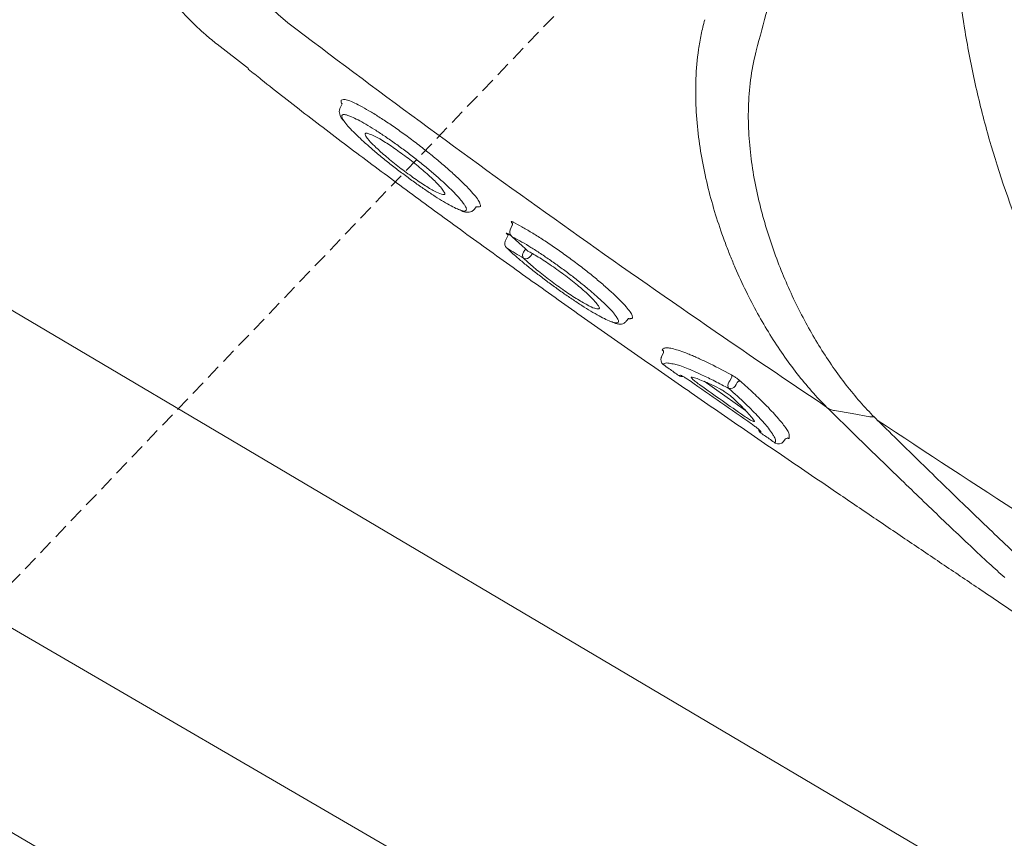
# Model space of a CAD drawing. Header units: millimetres. Extents: x -750 to 72845, y -24282 to 18874.
# Tile 110 of 154: x 64460 to 64627, y 13559 to 13698. Entities that reach past the tile are written whole.
import ezdxf

# ---------------------------------------------------------------- set-up
doc = ezdxf.new("R2010")
doc.units = ezdxf.units.MM
doc.header["$MEASUREMENT"] = 0
doc.linetypes.add('HIDDENX2', pattern=[0.75, 0.5, -0.25])
doc.layers.add('IRISH HOUSE_HYD AIRPORT_DRAINAGE LAYOUT 1$0$GREY SCALE', color=8, linetype='Continuous')
for name, color, linetype, lineweight in [('IRISH HOUSE_HYD AIRPORT_DRAINAGE LAYOUT 1$0$GREYSCALE', 8, 'Continuous', 0), ('M-MEP-ELLG-CABLE', 146, 'HIDDENX2', 20), ('M-MEP-ELPR-EQUIP', 6, 'Continuous', 20)]:
    doc.layers.add(name, color=color, linetype=linetype, lineweight=lineweight)

# ---------------------------------------------------------------- blocks, each defined once
blk = doc.blocks.new('IRISH HOUSE_HYD AIRPORT_DRAINAGE LAYOUT 1$0$FLOOR PLAN')
at = {"layer": 'IRISH HOUSE_HYD AIRPORT_DRAINAGE LAYOUT 1$0$GREYSCALE', "color": 8, "lineweight": 0}
for p, q in [((14498.65, 13689.98, -57105.4), (14493.31, 13694.15, -57105.4)), ((14493.33, 13694.16, -57105.4), (14493.34, 13694.17, -57105.4)), ((14392, 13688.18, -57105.36), (14935.54, 13366.63, -57105.36)), ((14514.19, 13683.18, -57105.4), (14514.57, 13683.98, -57105.4)), ((14514.8, 13684.75, -57105.4), (14514.43, 13684.59, -57105.4)), ((14514.43, 13684.59, -57105.4), (14514.43, 13684.36, -57105.4)), ((14537.38, 13666.48, -57105.4), (14537.07, 13666.07, -57105.4)), ((14537.38, 13666.48, -57105.4), (14537.8, 13666.46, -57105.4)), ((14543.18, 13662.59, -57105.4), (14543.51, 13663.35, -57105.4)), ((14542.32, 13660.62, -57105.4), (14542.8, 13661.64, -57105.4)), ((14543.26, 13661.62, -57105.4), (14543, 13661.78, -57105.4)), ((14543.42, 13661.45, -57105.4), (14543.5, 13661.39, -57105.4)), ((14542.54, 13659.5, -57105.4), (14542.64, 13659.42, -57105.4)), ((14942.57, 13313.28), (14353.42, 13655.88)), ((14563.26, 13647.48, -57105.4), (14562.92, 13647.07, -57105.4)), ((14953.45, 13272.17), (14312.32, 13645)), ((14568.86, 13640.87, -57105.4), (14569.19, 13641.57, -57105.4)), ((14580.78, 13637.37, -57105.4), (14580.5, 13636.9, -57105.4)), ((14583.2, 13631.83, -57105.4), (14576.12, 13636.8, -57105.4)), ((14580.5, 13636.9, -57105.4), (14580.34, 13636.63, -57105.4)), ((14581.4, 13636, -57105.4), (14581.56, 13636.27, -57105.4)), ((14581.56, 13636.27, -57105.4), (14581.77, 13636.62, -57105.4)), ((14598.3, 13631.86, -57105.4), (14598.29, 13631.86, -57105.4)), ((14598.29, 13631.86, -57105.4), (14598.29, 13631.86, -57105.4)), ((14598.31, 13631.86, -57105.4), (14601.29, 13631.31, -57105.4)), ((14601.29, 13631.31, -57105.4), (14604.3, 13630.76, -57105.4)), ((14589.92, 13626.96, -57105.4), (14589.63, 13626.55, -57105.4)), ((14590.61, 13627.08, -57105.4), (14590.61, 13627.73, -57105.4))]:
    blk.add_line(p, q, dxfattribs=at)
for centre, radius, start, end in [((21130.68, 10361.07), 7752.88, 141.708854, 166.516628), ((21130.68, 10361.07), 7602.52, 141.773276, 166.244763), ((14539.83, 13739.38, -57105.4), 54.05, 160.4629, 230.3321), ((14544.09, 13662.19, -57105.4), 1, 156.4264, 227.3469), ((14543.24, 13660.22, -57105.4), 1, 156.4812, 226.0595), ((14546.2, 13658.25, -57105.4), 0.926, 145.2822, 214.0258), ((14545.82, 13658.65, -57105.4), 0.992, 246.9333, 324.7332), ((14568.74, 13641.77, -57105.4), 0.499, 334.5007, 54.8132), ((14569.77, 13640.46, -57105.4), 0.998, 154.5139, 234.8505), ((14572.4, 13638.59, -57105.4), 0.995, 234.2384, 281.223), ((14580.38, 13637.63, -57105.4), 0.48, 327.1638, 33.5386), ((14581.14, 13636.11, -57105.4), 0.959, 147.1486, 213.7217), ((14580.57, 13636.55, -57105.4), 1, 257.1674, 326.3299), ((14582.19, 13636.34, -57105.4), 0.502, 77.3366, 146.2993), ((14586.37, 13628.81, -57105.4), 0.992, 189.3406, 235.8395), ((14590.33, 13626.67, -57105.4), 0.5, 55.2651, 144.2125), ((14588.81, 13627.13, -57105.4), 1, 235.2186, 324.2025)]:
    blk.add_arc(centre, radius, start, end, dxfattribs=at)
at = {"layer": 'IRISH HOUSE_HYD AIRPORT_DRAINAGE LAYOUT 1$0$GREYSCALE', "color": 8, "lineweight": 0, "ltscale": 0.25}
for centre, radius, start, end in [((21162.38, 10254.78), 7836.99, 141.329977, 165.793479), ((21207.44, 10240.08), 7731.89, 141.956801, 165.483737)]:
    blk.add_arc(centre, radius, start, end, dxfattribs=at)
at = {"layer": 'IRISH HOUSE_HYD AIRPORT_DRAINAGE LAYOUT 1$0$GREYSCALE', "color": 8, "lineweight": 0}
for points, knots in [([(14585, 13693.01, -57105.4), (14586.24, 13697.73, -57105.4), (14587.54, 13702.44, -57105.4), (14590.23, 13711.85, -57105.4), (14591.63, 13716.53, -57105.4), (14596.01, 13730.56, -57105.4), (14599.18, 13739.85, -57105.4), (14604.36, 13753.67, -57105.4), (14606.17, 13758.26, -57105.4), (14609.92, 13767.36, -57105.4), (14611.88, 13771.89, -57105.4), (14617.99, 13785.36, -57105.4), (14622.38, 13794.19, -57105.4), (14627.12, 13802.85, -57105.4)], [0, 0, 0, 0, 0.125, 0.125, 0.25, 0.25, 0.5, 0.5, 0.625, 0.625, 0.75, 0.75, 1, 1, 1, 1]), ([(14638.26, 13802.9, -57105.4), (14636.71, 13799.88, -57105.4), (14635.35, 13797.16, -57105.4), (14633.41, 13793.01, -57105.4), (14632.79, 13791.61, -57105.4), (14631.57, 13788.8, -57105.4), (14630.98, 13787.4, -57105.4), (14628.15, 13780.33, -57105.4), (14626.2, 13774.59, -57105.4), (14622.93, 13762.97, -57105.4), (14621.62, 13757.08, -57105.4), (14620.11, 13748.13, -57105.4), (14619.69, 13745.13, -57105.4), (14619.18, 13740.59, -57105.4), (14619.03, 13739.07, -57105.4), (14618.77, 13736.03, -57105.4), (14618.66, 13734.5, -57105.4), (14618.23, 13726.9, -57105.4), (14618.21, 13720.84, -57105.4), (14618.83, 13708.8, -57105.4), (14619.47, 13702.81, -57105.4), (14620.91, 13693.87, -57105.4), (14621.48, 13690.9, -57105.4), (14622.45, 13686.45, -57105.4), (14622.79, 13684.97, -57105.4), (14623.53, 13682.02, -57105.4), (14623.92, 13680.54, -57105.4), (14625.96, 13673.18, -57105.4), (14627.92, 13667.4, -57105.4), (14630.2, 13661.73, -57105.4)], [0, 0, 0, 0, 0.0625, 0.0625, 0.09375, 0.09375, 0.125, 0.125, 0.25, 0.25, 0.375, 0.375, 0.4375, 0.4375, 0.46875, 0.46875, 0.5, 0.5, 0.625, 0.625, 0.75, 0.75, 0.8125, 0.8125, 0.84375, 0.84375, 0.875, 0.875, 1, 1, 1, 1]), ([(14493.31, 13694.14, -57105.4), (14492.66, 13694.66, -57105.4), (14491, 13695.98, -57105.4), (14488.54, 13698.34, -57105.4), (14485.93, 13701.19, -57105.4), (14483.53, 13704.24, -57105.4), (14481.28, 13707.56, -57105.4), (14479.23, 13711.15, -57105.4), (14477.44, 13714.99, -57105.4), (14475.97, 13718.91, -57105.4), (14474.83, 13722.88, -57105.4), (14474, 13726.88, -57105.4), (14473.49, 13730.89, -57105.4), (14473.29, 13734.87, -57105.4), (14473.38, 13738.81, -57105.4), (14473.76, 13742.69, -57105.4), (14474.4, 13746.48, -57105.4), (14475.34, 13750.17, -57105.4), (14476.07, 13752.64, -57105.4), (14476.57, 13753.85, -57105.4), (14476.59, 13753.9, -57105.4)], [0, 0, 0, 0, 0.037673, 0.095878, 0.154189, 0.212585, 0.271048, 0.33568, 0.39959, 0.46265, 0.524915, 0.586431, 0.647228, 0.707328, 0.766741, 0.825471, 0.883514, 0.940856, 0.997479, 1, 1, 1, 1]), ([(14505.33, 13697.78, -57105.4), (14512.79, 13692.12, -57105.4), (14520.29, 13686.52, -57105.4), (14535.38, 13675.41, -57105.4), (14542.97, 13669.92, -57105.4), (14565.89, 13653.58, -57105.4), (14581.34, 13642.89, -57105.4), (14596.97, 13632.42, -57105.4)], [0, 0, 0, 0, 0.25, 0.25, 0.5, 0.5, 1, 1, 1, 1]), ([(14576.24, 13698.28, -57105.4), (14576.13, 13697.86, -57105.4), (14576.02, 13697.44, -57105.4), (14575.82, 13696.6, -57105.4), (14575.73, 13696.18, -57105.4), (14575.47, 13694.92, -57105.4), (14575.32, 13694.08, -57105.4), (14574.96, 13691.56, -57105.4), (14574.81, 13689.88, -57105.4), (14574.68, 13686.55, -57105.4), (14574.69, 13684.88, -57105.4), (14574.85, 13681.57, -57105.4), (14575, 13679.95, -57105.4), (14575.6, 13675.15, -57105.4), (14576.22, 13672.05, -57105.4), (14577.76, 13666.03, -57105.4), (14578.69, 13663.11, -57105.4), (14580.02, 13659.56, -57105.4), (14580.29, 13658.86, -57105.4), (14580.85, 13657.47, -57105.4), (14581.14, 13656.78, -57105.4), (14582.02, 13654.75, -57105.4), (14582.63, 13653.42, -57105.4), (14584.53, 13649.55, -57105.4), (14585.89, 13647.09, -57105.4), (14588.78, 13642.42, -57105.4), (14590.31, 13640.21, -57105.4), (14592.74, 13637.1, -57105.4), (14593.57, 13636.1, -57105.4), (14595.27, 13634.17, -57105.4), (14596.14, 13633.24, -57105.4), (14597.03, 13632.36, -57105.4)], [0, 0, 0, 0, 0.015625, 0.015625, 0.03125, 0.03125, 0.0625, 0.0625, 0.125, 0.125, 0.1875, 0.1875, 0.25, 0.25, 0.375, 0.375, 0.5, 0.5, 0.53125, 0.53125, 0.5625, 0.5625, 0.625, 0.625, 0.75, 0.75, 0.875, 0.875, 0.9375, 0.9375, 1, 1, 1, 1]), ([(14605.11, 13630.69, -57105.4), (14603.44, 13632.37, -57105.4), (14601.84, 13634.2, -57105.4), (14599.54, 13637.16, -57105.4), (14598.78, 13638.18, -57105.4), (14597.32, 13640.29, -57105.4), (14596.61, 13641.37, -57105.4), (14594.54, 13644.7, -57105.4), (14593.24, 13647.03, -57105.4), (14590.82, 13651.91, -57105.4), (14589.69, 13654.46, -57105.4), (14587.65, 13659.8, -57105.4), (14586.75, 13662.55, -57105.4), (14585.24, 13668.2, -57105.4), (14584.63, 13671.1, -57105.4), (14584.01, 13675.6, -57105.4), (14583.85, 13677.12, -57105.4), (14583.71, 13679.44, -57105.4), (14583.68, 13680.23, -57105.4), (14583.65, 13681.79, -57105.4), (14583.65, 13682.57, -57105.4), (14583.71, 13684.92, -57105.4), (14583.83, 13686.49, -57105.4), (14584.24, 13689.64, -57105.4), (14584.53, 13691.21, -57105.4), (14584.94, 13692.79, -57105.4)], [0, 0, 0, 0, 0.125, 0.125, 0.1875, 0.1875, 0.25, 0.25, 0.375, 0.375, 0.5, 0.5, 0.625, 0.625, 0.75, 0.75, 0.8125, 0.8125, 0.84375, 0.84375, 0.875, 0.875, 0.9375, 0.9375, 1, 1, 1, 1]), ([(14661.09, 13576.33, -57105.4), (14660.82, 13576.45, -57105.4), (14659.91, 13576.89, -57105.4), (14657.86, 13578.09, -57105.4), (14655.05, 13579.82, -57105.4), (14652.39, 13581.54, -57105.4), (14650.13, 13583.05, -57105.4), (14647.59, 13584.76, -57105.4), (14644.56, 13586.82, -57105.4), (14640.91, 13589.32, -57105.4), (14637, 13591.98, -57105.4), (14633.28, 13594.51, -57105.4), (14629.93, 13596.78, -57105.4), (14626.42, 13599.15, -57105.4), (14621.98, 13602.15, -57105.4), (14616.6, 13605.78, -57105.4), (14610.24, 13610.07, -57105.4), (14603.79, 13614.43, -57105.4), (14596.39, 13619.45, -57105.4), (14588.12, 13625.08, -57105.4), (14579.02, 13631.32, -57105.4), (14569.93, 13637.61, -57105.4), (14560.86, 13643.94, -57105.4), (14551.86, 13650.28, -57105.4), (14542.92, 13656.65, -57105.4), (14534.09, 13663.02, -57105.4), (14525.4, 13669.39, -57105.4), (14516.92, 13675.7, -57105.4), (14508.72, 13681.94, -57105.4), (14502.58, 13686.7, -57105.4), (14499.34, 13689.31, -57105.4), (14498.6, 13689.9, -57105.4)], [0, 0, 0, 0, 0.00345, 0.046619, 0.089766, 0.112425, 0.13508, 0.158154, 0.181221, 0.209069, 0.237397, 0.25624, 0.275086, 0.294404, 0.313726, 0.346115, 0.37852, 0.411676, 0.44484, 0.491581, 0.538367, 0.585123, 0.633242, 0.681401, 0.729516, 0.779903, 0.830337, 0.880732, 0.93264, 0.98459, 1, 1, 1, 1]), ([(14514.43, 13684.36, -57105.4), (14514.42, 13684.33, -57105.4), (14514.41, 13684.24, -57105.4), (14514.51, 13684.08, -57105.4), (14514.57, 13683.98, -57105.4)], [0, 0, 0, 0, 0.362557, 1, 1, 1, 1]), ([(14538.02, 13666.98, -57105.4), (14538, 13667.07, -57105.4), (14537.93, 13667.32, -57105.4), (14537.45, 13668.02, -57105.4), (14536.64, 13669, -57105.4), (14535.5, 13670.2, -57105.4), (14534.09, 13671.55, -57105.4), (14532.45, 13673.03, -57105.4), (14530.63, 13674.58, -57105.4), (14528.68, 13676.17, -57105.4), (14526.66, 13677.72, -57105.4), (14524.63, 13679.21, -57105.4), (14522.66, 13680.58, -57105.4), (14520.81, 13681.81, -57105.4), (14519.11, 13682.85, -57105.4), (14517.62, 13683.68, -57105.4), (14516.38, 13684.29, -57105.4), (14515.4, 13684.68, -57105.4), (14515, 13684.72, -57105.4), (14514.8, 13684.75, -57105.4)], [0, 0, 0, 0, 0.033748, 0.0943765, 0.1550059, 0.2164046, 0.2778011, 0.3394988, 0.401186, 0.4625018, 0.5238027, 0.5842501, 0.6446877, 0.7043114, 0.7639324, 0.8229043, 0.8818778, 0.9409376, 1, 1, 1, 1]), ([(14514.88, 13681.08, -57105.4), (14514.61, 13681.37, -57105.4), (14514.37, 13681.68, -57105.4), (14514.21, 13682.04, -57105.4), (14514.05, 13682.65, -57105.4), (14514.15, 13683.01, -57105.4), (14514.19, 13683.18, -57105.4)], [0, 0, 0, 0, 0.040319, 0.556981, 0.79767, 1, 1, 1, 1]), ([(14514.51, 13682.02, -57105.4), (14514.57, 13682.08, -57105.4), (14514.7, 13682.22, -57105.4), (14515.1, 13682.16, -57105.4), (14515.39, 13682.08, -57105.4), (14515.48, 13682.04, -57105.4), (14515.56, 13682.01, -57105.4)], [0, 0, 0, 0, 0.435282, 0.87053, 0.887642, 1, 1, 1, 1]), ([(14514.86, 13681.11, -57105.4), (14514.74, 13681.29, -57105.4), (14514.47, 13681.7, -57105.4), (14514.5, 13681.9, -57105.4), (14514.51, 13682.02, -57105.4)], [0, 0, 0, 0, 0.460027, 1, 1, 1, 1]), ([(14534.64, 13665.94, -57105.4), (14534.56, 13665.96, -57105.4), (14534.25, 13666.06, -57105.4), (14533.42, 13666.46, -57105.4), (14532.21, 13667.12, -57105.4), (14530.79, 13667.99, -57105.4), (14529.22, 13669.02, -57105.4), (14527.53, 13670.18, -57105.4), (14525.78, 13671.45, -57105.4), (14524.01, 13672.78, -57105.4), (14522.26, 13674.15, -57105.4), (14520.59, 13675.52, -57105.4), (14519.03, 13676.85, -57105.4), (14517.64, 13678.1, -57105.4), (14516.45, 13679.24, -57105.4), (14515.54, 13680.22, -57105.4), (14515.01, 13680.85, -57105.4), (14514.88, 13681.08, -57105.4), (14514.86, 13681.11, -57105.4)], [0, 0, 0, 0, 0.024652, 0.093115, 0.161575, 0.22959, 0.297606, 0.365358, 0.433111, 0.501455, 0.569803, 0.639058, 0.708314, 0.778292, 0.84826, 0.918899, 0.989527, 1, 1, 1, 1]), ([(14515.56, 13682.01, -57105.4), (14515.76, 13681.94, -57105.4), (14516.22, 13681.79, -57105.4), (14517.25, 13681.28, -57105.4), (14518.57, 13680.55, -57105.4), (14520.07, 13679.64, -57105.4), (14521.7, 13678.57, -57105.4), (14523.42, 13677.38, -57105.4), (14525.18, 13676.1, -57105.4), (14526.94, 13674.75, -57105.4), (14528.65, 13673.38, -57105.4), (14530.28, 13672.01, -57105.4), (14531.77, 13670.69, -57105.4), (14533.08, 13669.44, -57105.4), (14534.16, 13668.34, -57105.4), (14534.95, 13667.44, -57105.4), (14535.23, 13667.02, -57105.4), (14535.35, 13666.84, -57105.4)], [0, 0, 0, 0, 0.051259, 0.120283, 0.188472, 0.25666, 0.324296, 0.39193, 0.459615, 0.527293, 0.595995, 0.664696, 0.734631, 0.804571, 0.875351, 0.946131, 1, 1, 1, 1]), ([(14518.52, 13678.91, -57105.4), (14518.51, 13678.87, -57105.4), (14518.47, 13678.74, -57105.4), (14518.7, 13678.4, -57105.4), (14518.86, 13678.17, -57105.4)], [0, 0, 0, 0, 0.292267, 1, 1, 1, 1]), ([(14519.09, 13678.89, -57105.4), (14519, 13678.92, -57105.4), (14518.64, 13679.06, -57105.4), (14518.57, 13678.97, -57105.4), (14518.52, 13678.91, -57105.4)], [0, 0, 0, 0, 0.273671, 1, 1, 1, 1]), ([(14531.81, 13669.14, -57105.4), (14531.67, 13669.36, -57105.4), (14531.34, 13669.87, -57105.4), (14530, 13671.22, -57105.4), (14528.08, 13672.92, -57105.4), (14525.81, 13674.74, -57105.4), (14523.48, 13676.44, -57105.4), (14521.39, 13677.8, -57105.4), (14519.83, 13678.67, -57105.4), (14519.31, 13678.82, -57105.4), (14519.09, 13678.89, -57105.4)], [0, 0, 0, 0, 0.104326, 0.2390748, 0.3747463, 0.5100267, 0.6439516, 0.7758487, 0.9059011, 1, 1, 1, 1]), ([(14518.86, 13678.17, -57105.4), (14518.89, 13678.13, -57105.4), (14519.05, 13677.83, -57105.4), (14520.05, 13676.81, -57105.4), (14521.81, 13675.21, -57105.4), (14524.02, 13673.4, -57105.4), (14526.35, 13671.66, -57105.4), (14528.54, 13670.16, -57105.4), (14530.38, 13669.04, -57105.4), (14531.1, 13668.76, -57105.4), (14531.45, 13668.62, -57105.4)], [0, 0, 0, 0, 0.025718, 0.168563, 0.309104, 0.450813, 0.590944, 0.727665, 0.867111, 1, 1, 1, 1]), ([(14531.45, 13668.62, -57105.4), (14531.6, 13668.59, -57105.4), (14532.01, 13668.51, -57105.4), (14532.15, 13668.69, -57105.4), (14531.86, 13669.07, -57105.4), (14531.81, 13669.14, -57105.4)], [0, 0, 0, 0, 0.3430891, 0.88625, 1, 1, 1, 1]), ([(14537.07, 13666.07, -57105.4), (14536.93, 13665.93, -57105.4), (14536.66, 13665.64, -57105.4), (14536.14, 13665.54, -57105.4), (14535.66, 13665.56, -57105.4), (14535.29, 13665.63, -57105.4), (14535, 13665.75, -57105.4), (14534.56, 13665.96, -57105.4)], [0, 0, 0, 0, 0.189682, 0.383118, 0.601033, 0.910563, 1, 1, 1, 1]), ([(14535.35, 13666.84, -57105.4), (14535.4, 13666.78, -57105.4), (14535.63, 13666.46, -57105.4), (14535.77, 13666.05, -57105.4), (14535.65, 13665.75, -57105.4), (14535.23, 13665.73, -57105.4), (14534.81, 13665.88, -57105.4), (14534.64, 13665.94, -57105.4)], [0, 0, 0, 0, 0.05833, 0.302284, 0.613601, 0.849253, 1, 1, 1, 1]), ([(14537.8, 13666.46, -57105.4), (14537.86, 13666.46, -57105.4), (14538.09, 13666.44, -57105.4), (14538.16, 13666.62, -57105.4), (14538.06, 13666.89, -57105.4), (14538.02, 13666.98, -57105.4)], [0, 0, 0, 0, 0.164294, 0.743142, 1, 1, 1, 1]), ([(14543.67, 13663.87, -57105.4), (14543.62, 13663.89, -57105.4), (14543.48, 13663.96, -57105.4), (14543.35, 13663.99, -57105.4), (14543.34, 13663.91, -57105.4), (14543.4, 13663.8, -57105.4), (14543.49, 13663.71, -57105.4), (14543.5, 13663.7, -57105.4)], [0, 0, 0, 0, 0.154961, 0.423114, 0.700286, 0.983621, 1, 1, 1, 1]), ([(14563.96, 13647.77, -57105.4), (14563.92, 13647.92, -57105.4), (14563.83, 13648.24, -57105.4), (14563.29, 13649.01, -57105.4), (14562.46, 13649.96, -57105.4), (14561.32, 13651.11, -57105.4), (14559.92, 13652.41, -57105.4), (14558.28, 13653.83, -57105.4), (14556.47, 13655.31, -57105.4), (14554.54, 13656.81, -57105.4), (14552.55, 13658.28, -57105.4), (14550.54, 13659.69, -57105.4), (14548.59, 13661, -57105.4), (14546.76, 13662.14, -57105.4), (14545.09, 13663.13, -57105.4), (14544.14, 13663.62, -57105.4), (14543.67, 13663.87, -57105.4)], [0, 0, 0, 0, 0.071618, 0.142753, 0.213878, 0.286427, 0.35898, 0.431664, 0.504338, 0.576108, 0.647879, 0.719404, 0.790924, 0.860781, 0.930635, 1, 1, 1, 1]), ([(14543.5, 13663.35, -57105.4), (14543.52, 13663.38, -57105.4), (14543.55, 13663.46, -57105.4), (14543.55, 13663.58, -57105.4), (14543.53, 13663.67, -57105.4), (14543.51, 13663.72, -57105.4), (14543.51, 13663.72, -57105.4), (14543.51, 13663.72, -57105.4)], [0, 0, 0, 0, 0.182746, 0.439819, 0.656767, 0.84565, 1, 1, 1, 1]), ([(14543, 13661.78, -57105.4), (14542.87, 13661.86, -57105.4), (14542.76, 13661.93, -57105.4), (14542.59, 13662, -57105.4), (14542.53, 13662.02, -57105.4), (14542.49, 13662, -57105.4), (14542.49, 13661.99, -57105.4), (14542.5, 13661.95, -57105.4), (14542.51, 13661.93, -57105.4), (14542.55, 13661.88, -57105.4), (14542.58, 13661.84, -57105.4), (14542.65, 13661.77, -57105.4), (14542.69, 13661.73, -57105.4), (14542.8, 13661.64, -57105.4)], [0, 0, 0, 0, 0.25, 0.25, 0.5, 0.5, 0.625, 0.625, 0.75, 0.75, 0.875, 0.875, 1, 1, 1, 1]), ([(14543.5, 13661.39, -57105.4), (14543.92, 13661.17, -57105.4), (14544.77, 13660.72, -57105.4), (14546.27, 13659.84, -57105.4), (14547.9, 13658.81, -57105.4), (14549.6, 13657.67, -57105.4), (14551.36, 13656.43, -57105.4), (14553.1, 13655.15, -57105.4), (14554.8, 13653.83, -57105.4), (14556.39, 13652.54, -57105.4), (14557.84, 13651.29, -57105.4), (14559.1, 13650.14, -57105.4), (14560.14, 13649.1, -57105.4), (14560.85, 13648.3, -57105.4), (14561.1, 13647.94, -57105.4), (14561.19, 13647.81, -57105.4)], [0, 0, 0, 0, 0.077175, 0.156582, 0.233739, 0.313124, 0.390191, 0.469435, 0.547696, 0.628206, 0.706882, 0.787758, 0.867927, 0.950446, 1, 1, 1, 1]), ([(14546.17, 13658.94, -57105.4), (14545.78, 13659.3, -57105.4), (14545.39, 13659.66, -57105.4), (14545, 13660.01, -57105.4), (14544.5, 13660.47, -57105.4), (14544, 13660.93, -57105.4), (14543.5, 13661.39, -57105.4)], [0, 0, 0, 0, 0.002000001, 0.002000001, 0.002000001, 0.004555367, 0.004555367, 0.004555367, 0.004555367]), ([(14560.57, 13646.87, -57105.4), (14560.51, 13646.89, -57105.4), (14560.23, 13646.96, -57105.4), (14559.48, 13647.3, -57105.4), (14558.3, 13647.9, -57105.4), (14556.91, 13648.71, -57105.4), (14555.36, 13649.67, -57105.4), (14553.71, 13650.75, -57105.4), (14551.98, 13651.94, -57105.4), (14550.24, 13653.2, -57105.4), (14548.49, 13654.51, -57105.4), (14546.82, 13655.81, -57105.4), (14545.27, 13657.08, -57105.4), (14543.83, 13658.31, -57105.4), (14543.05, 13659.04, -57105.4), (14542.64, 13659.42, -57105.4)], [0, 0, 0, 0, 0.020975, 0.103092, 0.183625, 0.266595, 0.345335, 0.426326, 0.505338, 0.586596, 0.666706, 0.749125, 0.829586, 0.912317, 1, 1, 1, 1]), ([(14542.64, 13659.42, -57105.4), (14543.09, 13659.15, -57105.4), (14543.53, 13658.88, -57105.4), (14543.98, 13658.61, -57105.4), (14544.46, 13658.32, -57105.4), (14544.95, 13658.03, -57105.4), (14545.44, 13657.73, -57105.4)], [0, 0, 0, 0, 0.002000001, 0.002000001, 0.002000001, 0.004185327, 0.004185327, 0.004185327, 0.004185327]), ([(14545.77, 13659.31, -57105.4), (14545.71, 13659.22, -57105.4), (14545.6, 13659.05, -57105.4), (14545.5, 13658.87, -57105.4), (14545.44, 13658.78, -57105.4)], [0, 0, 0, 0, 0.492258, 1, 1, 1, 1]), ([(14558.07, 13649.75, -57105.4), (14557.87, 13650.02, -57105.4), (14557.45, 13650.6, -57105.4), (14555.91, 13652.06, -57105.4), (14553.82, 13653.81, -57105.4), (14551.41, 13655.63, -57105.4), (14549.01, 13657.29, -57105.4), (14547.25, 13658.37, -57105.4), (14546.42, 13658.81, -57105.4), (14546.17, 13658.94, -57105.4)], [0, 0, 0, 0, 0.13658, 0.298557, 0.459137, 0.618553, 0.777567, 0.932744, 1, 1, 1, 1]), ([(14545.44, 13657.73, -57105.4), (14545.99, 13657.22, -57105.4), (14547.07, 13656.22, -57105.4), (14549.37, 13654.39, -57105.4), (14551.79, 13652.6, -57105.4), (14554.16, 13651.01, -57105.4), (14556.11, 13649.86, -57105.4), (14557.27, 13649.26, -57105.4), (14557.52, 13649.23, -57105.4), (14557.54, 13649.23, -57105.4)], [0, 0, 0, 0, 0.171047, 0.337716, 0.501919, 0.665785, 0.826587, 0.987812, 1, 1, 1, 1]), ([(14557.54, 13649.23, -57105.4), (14557.8, 13649.16, -57105.4), (14558.35, 13649.04, -57105.4), (14558.42, 13649.31, -57105.4), (14558.1, 13649.7, -57105.4), (14558.07, 13649.75, -57105.4)], [0, 0, 0, 0, 0.442836, 0.93482, 1, 1, 1, 1]), ([(14561.19, 13647.81, -57105.4), (14561.26, 13647.72, -57105.4), (14561.5, 13647.38, -57105.4), (14561.63, 13647.02, -57105.4), (14561.53, 13646.74, -57105.4), (14561.18, 13646.69, -57105.4), (14560.75, 13646.82, -57105.4), (14560.57, 13646.87, -57105.4)], [0, 0, 0, 0, 0.090668, 0.336678, 0.578374, 0.827655, 1, 1, 1, 1]), ([(14562.92, 13647.07, -57105.4), (14562.8, 13646.93, -57105.4), (14562.55, 13646.65, -57105.4), (14562.05, 13646.52, -57105.4), (14561.57, 13646.53, -57105.4), (14561.21, 13646.59, -57105.4), (14560.93, 13646.7, -57105.4), (14560.63, 13646.86, -57105.4)], [0, 0, 0, 0, 0.17949, 0.37827, 0.600214, 0.910843, 1, 1, 1, 1]), ([(14563.26, 13647.48, -57105.4), (14563.28, 13647.48, -57105.4), (14563.49, 13647.42, -57105.4), (14563.58, 13647.45, -57105.4), (14563.64, 13647.47, -57105.4)], [0, 0, 0, 0, 0.259715, 1, 1, 1, 1]), ([(14563.64, 13647.47, -57105.4), (14563.71, 13647.47, -57105.4), (14563.95, 13647.47, -57105.4), (14563.96, 13647.64, -57105.4), (14563.96, 13647.77, -57105.4)], [0, 0, 0, 0, 0.2883186, 1, 1, 1, 1]), ([(14569.03, 13642.18, -57105.4), (14569.03, 13642.17, -57105.4), (14569.03, 13642.13, -57105.4), (14569.08, 13642.06, -57105.4), (14569.17, 13641.98, -57105.4), (14569.17, 13641.98, -57105.4)], [0, 0, 0, 0, 0.360471, 0.996119, 1, 1, 1, 1]), ([(14580.78, 13637.9, -57105.4), (14579.3, 13638.7, -57105.4), (14577.95, 13639.39, -57105.4), (14576.1, 13640.29, -57105.4), (14575.51, 13640.57, -57105.4), (14574.67, 13640.94, -57105.4), (14574.4, 13641.06, -57105.4), (14573.88, 13641.28, -57105.4), (14573.63, 13641.38, -57105.4), (14572.42, 13641.87, -57105.4), (14571.6, 13642.14, -57105.4), (14570.78, 13642.35, -57105.4), (14570.62, 13642.39, -57105.4), (14570.33, 13642.44, -57105.4), (14570.19, 13642.46, -57105.4), (14569.82, 13642.5, -57105.4), (14569.61, 13642.5, -57105.4), (14569.45, 13642.46, -57105.4)], [0, 0, 0, 0, 0.25, 0.25, 0.375, 0.375, 0.4375, 0.4375, 0.5, 0.5, 0.75, 0.75, 0.8125, 0.8125, 0.875, 0.875, 1, 1, 1, 1]), ([(14569.19, 13639.64, -57105.4), (14569.32, 13639.79, -57105.4), (14569.53, 13640.02, -57105.4), (14570.32, 13639.86, -57105.4), (14570.63, 13639.8, -57105.4)], [0, 0, 0, 0, 0.608975, 1, 1, 1, 1]), ([(14571.82, 13637.78, -57105.4), (14571.28, 13638.16, -57105.4), (14570.73, 13638.55, -57105.4), (14570.19, 13638.94, -57105.4), (14569.86, 13639.17, -57105.4), (14569.52, 13639.41, -57105.4), (14569.19, 13639.64, -57105.4)], [0, 0, 0, 0, 0.002, 0.002, 0.002, 0.003216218, 0.003216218, 0.003216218, 0.003216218]), ([(14570.63, 13639.8, -57105.4), (14570.79, 13639.78, -57105.4), (14571.36, 13639.72, -57105.4), (14573.08, 13639.1, -57105.4), (14575.43, 13638.08, -57105.4), (14577.92, 13636.87, -57105.4), (14579.53, 13636.01, -57105.4), (14580.35, 13635.57, -57105.4)], [0, 0, 0, 0, 0.101558, 0.36428, 0.634712, 0.816091, 1, 1, 1, 1]), ([(14573.78, 13636.86, -57105.4), (14573.58, 13636.99, -57105.4), (14573.38, 13637.13, -57105.4), (14573.1, 13637.31, -57105.4), (14573.01, 13637.37, -57105.4), (14572.83, 13637.47, -57105.4), (14572.75, 13637.52, -57105.4), (14572.59, 13637.61, -57105.4), (14572.52, 13637.65, -57105.4), (14572.39, 13637.72, -57105.4), (14572.33, 13637.75, -57105.4), (14572.17, 13637.82, -57105.4), (14572.09, 13637.84, -57105.4), (14572.05, 13637.84, -57105.4)], [0, 0, 0, 0, 0.25, 0.25, 0.375, 0.375, 0.5, 0.5, 0.625, 0.625, 0.75, 0.75, 1, 1, 1, 1]), ([(14574.08, 13637.52, -57105.4), (14573.98, 13637.54, -57105.4), (14573.94, 13637.52, -57105.4), (14573.97, 13637.43, -57105.4), (14573.99, 13637.39, -57105.4), (14574.07, 13637.3, -57105.4), (14574.12, 13637.24, -57105.4), (14574.25, 13637.11, -57105.4), (14574.33, 13637.04, -57105.4), (14574.51, 13636.88, -57105.4), (14574.61, 13636.8, -57105.4), (14574.82, 13636.63, -57105.4), (14574.94, 13636.53, -57105.4), (14575.18, 13636.35, -57105.4), (14575.31, 13636.26, -57105.4), (14575.44, 13636.17, -57105.4)], [0, 0, 0, 0, 0.25, 0.25, 0.375, 0.375, 0.5, 0.5, 0.625, 0.625, 0.75, 0.75, 0.875, 0.875, 1, 1, 1, 1]), ([(14578.67, 13635.6, -57105.4), (14578.16, 13635.86, -57105.4), (14577.69, 13636.09, -57105.4), (14576.79, 13636.51, -57105.4), (14576.37, 13636.69, -57105.4), (14575.22, 13637.17, -57105.4), (14574.58, 13637.4, -57105.4), (14574.08, 13637.52, -57105.4)], [0, 0, 0, 0, 0.25, 0.25, 0.5, 0.5, 1, 1, 1, 1]), ([(14582.3, 13636.83, -57105.4), (14582.2, 13636.92, -57105.4), (14582.09, 13637.01, -57105.4), (14581.84, 13637.21, -57105.4), (14581.71, 13637.31, -57105.4), (14581.43, 13637.5, -57105.4), (14581.29, 13637.59, -57105.4), (14581.02, 13637.76, -57105.4), (14580.9, 13637.84, -57105.4), (14580.78, 13637.9, -57105.4)], [0, 0, 0, 0, 0.25, 0.25, 0.5, 0.5, 0.75, 0.75, 1, 1, 1, 1]), ([(14581.06, 13633.93, -57105.4), (14580.99, 13633.99, -57105.4), (14580.92, 13634.06, -57105.4), (14580.74, 13634.21, -57105.4), (14580.65, 13634.29, -57105.4), (14580.35, 13634.52, -57105.4), (14580.13, 13634.68, -57105.4), (14579.8, 13634.91, -57105.4), (14579.68, 13634.99, -57105.4), (14579.46, 13635.14, -57105.4), (14579.35, 13635.21, -57105.4), (14579.14, 13635.34, -57105.4), (14579.04, 13635.4, -57105.4), (14578.84, 13635.51, -57105.4), (14578.75, 13635.56, -57105.4), (14578.67, 13635.6, -57105.4)], [0, 0, 0, 0, 0.125, 0.125, 0.25, 0.25, 0.5, 0.5, 0.625, 0.625, 0.75, 0.75, 0.875, 0.875, 1, 1, 1, 1]), ([(14580.35, 13635.57, -57105.4), (14581.32, 13634.7, -57105.4), (14583.28, 13632.91, -57105.4), (14585.51, 13630.66, -57105.4), (14587.08, 13628.91, -57105.4), (14587.55, 13628.16, -57105.4), (14587.74, 13627.85, -57105.4)], [0, 0, 0, 0, 0.266556, 0.54057, 0.811878, 1, 1, 1, 1]), ([(14590.61, 13627.73, -57105.4), (14590.61, 13627.74, -57105.4), (14590.62, 13627.99, -57105.4), (14590, 13628.94, -57105.4), (14588.69, 13630.62, -57105.4), (14586.77, 13632.65, -57105.4), (14584.61, 13634.75, -57105.4), (14583.07, 13636.13, -57105.4), (14582.3, 13636.83, -57105.4)], [0, 0, 0, 0, 0.014248, 0.225084, 0.445739, 0.672661, 0.835112, 1, 1, 1, 1]), ([(14584.66, 13630.09, -57105.4), (14584.5, 13630.32, -57105.4), (14584.31, 13630.57, -57105.4), (14583.85, 13631.12, -57105.4), (14583.58, 13631.43, -57105.4), (14582.67, 13632.39, -57105.4), (14581.94, 13633.12, -57105.4), (14581.06, 13633.93, -57105.4)], [0, 0, 0, 0, 0.25, 0.25, 0.5, 0.5, 1, 1, 1, 1]), ([(14596.97, 13632.42, -57105.4), (14599.45, 13629.99, -57105.4), (14604.42, 13625.13, -57105.4), (14611.46, 13618.3, -57105.4), (14618.18, 13611.86, -57105.4), (14623.44, 13606.89, -57105.4), (14626.39, 13604.22, -57105.4), (14627.27, 13603.43, -57105.4)], [0, 0, 0, 0, 0.225239, 0.450475, 0.677754, 0.905051, 1, 1, 1, 1]), ([(14597.03, 13632.36, -57105.4), (14597.1, 13632.3, -57105.4), (14597.2, 13632.22, -57105.4), (14597.4, 13632.09, -57105.4), (14597.51, 13632.04, -57105.4), (14597.73, 13631.95, -57105.4), (14597.84, 13631.91, -57105.4), (14598.06, 13631.87, -57105.4), (14598.18, 13631.86, -57105.4), (14598.3, 13631.86, -57105.4)], [0, 0, 0, 0, 0.25, 0.25, 0.5, 0.5, 0.75, 0.75, 1, 1, 1, 1]), ([(14582.94, 13630.9, -57105.4), (14583.07, 13630.81, -57105.4), (14583.2, 13630.72, -57105.4), (14583.45, 13630.56, -57105.4), (14583.58, 13630.48, -57105.4), (14583.82, 13630.33, -57105.4), (14583.93, 13630.27, -57105.4), (14584.14, 13630.15, -57105.4), (14584.24, 13630.1, -57105.4), (14584.48, 13629.98, -57105.4), (14584.6, 13629.95, -57105.4), (14584.69, 13629.95, -57105.4), (14584.7, 13629.97, -57105.4), (14584.7, 13630.01, -57105.4), (14584.69, 13630.05, -57105.4), (14584.66, 13630.09, -57105.4)], [0, 0, 0, 0, 0.125, 0.125, 0.25, 0.25, 0.375, 0.375, 0.5, 0.5, 0.75, 0.75, 0.875, 0.875, 1, 1, 1, 1]), ([(14585.76, 13628.25, -57105.4), (14585.74, 13628.29, -57105.4), (14585.69, 13628.36, -57105.4), (14585.56, 13628.49, -57105.4), (14585.51, 13628.54, -57105.4), (14585.4, 13628.64, -57105.4), (14585.33, 13628.7, -57105.4), (14585.12, 13628.88, -57105.4), (14584.96, 13629.01, -57105.4), (14584.59, 13629.28, -57105.4), (14584.4, 13629.42, -57105.4), (14584.2, 13629.56, -57105.4)], [0, 0, 0, 0, 0.25, 0.25, 0.375, 0.375, 0.5, 0.5, 0.75, 0.75, 1, 1, 1, 1]), ([(14605.58, 13630.22, -57105.4), (14622.21, 13619.18, -57105.4), (14639.02, 13608.39, -57105.4), (14664.51, 13592.56, -57105.4), (14673.05, 13587.34, -57105.4), (14690.23, 13577.03, -57105.4), (14698.87, 13571.93, -57105.4), (14724.86, 13556.86, -57105.4), (14742.31, 13547.09, -57105.4), (14777.46, 13528.11, -57105.4), (14795.17, 13518.9, -57105.4), (14812.99, 13509.97, -57105.4)], [0, 0, 0, 0, 0.25, 0.25, 0.375, 0.375, 0.5, 0.5, 0.75, 0.75, 1, 1, 1, 1]), ([(14643.12, 13594.81, -57105.4), (14640.47, 13597.13, -57105.4), (14635.6, 13601.38, -57105.4), (14628.25, 13608.23, -57105.4), (14621.08, 13615.08, -57105.4), (14613.6, 13622.36, -57105.4), (14608.25, 13627.6, -57105.4), (14605.58, 13630.22, -57105.4)], [0, 0, 0, 0, 0.229395, 0.422012, 0.614832, 0.807537, 1, 1, 1, 1]), ([(14588.24, 13626.31, -57105.4), (14587.69, 13626.69, -57105.4), (14587.14, 13627.07, -57105.4), (14586.59, 13627.45, -57105.4), (14586.33, 13627.63, -57105.4), (14586.07, 13627.81, -57105.4), (14585.81, 13627.99, -57105.4)], [0, 0, 0, 0, 0.002, 0.002, 0.002, 0.002950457, 0.002950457, 0.002950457, 0.002950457]), ([(14587.74, 13627.85, -57105.4), (14587.86, 13627.68, -57105.4), (14588.2, 13627.2, -57105.4), (14588.35, 13626.7, -57105.4), (14588.28, 13626.44, -57105.4), (14588.24, 13626.31, -57105.4)], [0, 0, 0, 0, 0.205685, 0.600472, 1, 1, 1, 1]), ([(14590.37, 13627.14, -57105.4), (14590.43, 13627.12, -57105.4), (14590.56, 13627.06, -57105.4), (14590.59, 13627.07, -57105.4), (14590.61, 13627.08, -57105.4)], [0, 0, 0, 0, 0.3745187, 1, 1, 1, 1])]:
    blk.add_open_spline(points, degree=3, knots=knots, dxfattribs=at)
for points in [[(14576.24, 13698.3, -57105.4), (14576.24, 13698.29, -57105.4), (14576.24, 13698.28, -57105.4), (14576.24, 13698.28, -57105.4)], [(14584.94, 13692.79, -57105.4), (14584.96, 13692.86, -57105.4), (14584.98, 13692.93, -57105.4), (14585, 13693.01, -57105.4)], [(14546.63, 13658.07, -57105.4), (14546.69, 13658.16, -57105.4), (14546.75, 13658.25, -57105.4), (14546.8, 13658.34, -57105.4)], [(14546.8, 13658.34, -57105.4), (14546.85, 13658.43, -57105.4), (14546.91, 13658.52, -57105.4), (14546.92, 13658.54, -57105.4)], [(14569.45, 13642.46, -57105.4), (14569.23, 13642.42, -57105.4), (14569.09, 13642.33, -57105.4), (14569.03, 13642.18, -57105.4)], [(14569.17, 13641.98, -57105.4), (14569.18, 13641.97, -57105.4), (14569.19, 13641.96, -57105.4), (14569.21, 13641.94, -57105.4)], [(14572.05, 13637.84, -57105.4), (14571.96, 13637.83, -57105.4), (14571.88, 13637.81, -57105.4), (14571.82, 13637.78, -57105.4)], [(14584.2, 13629.56, -57105.4), (14580.72, 13631.98, -57105.4), (14577.24, 13634.41, -57105.4), (14573.78, 13636.86, -57105.4)], [(14575.44, 13636.17, -57105.4), (14577.93, 13634.41, -57105.4), (14580.43, 13632.65, -57105.4), (14582.94, 13630.9, -57105.4)], [(14597.01, 13632.38, -57105.4), (14597, 13632.39, -57105.4), (14596.98, 13632.4, -57105.4), (14596.97, 13632.42, -57105.4)], [(14597.03, 13632.36, -57105.4), (14597.02, 13632.37, -57105.4), (14597.02, 13632.37, -57105.4), (14597.01, 13632.38, -57105.4)], [(14598.31, 13631.86, -57105.4), (14598.3, 13631.86, -57105.4), (14598.3, 13631.86, -57105.4), (14598.3, 13631.86, -57105.4)], [(14605.11, 13630.69, -57105.4), (14604.88, 13630.79, -57105.4), (14604.59, 13630.81, -57105.4), (14604.3, 13630.76, -57105.4)], [(14605.58, 13630.22, -57105.4), (14605.42, 13630.38, -57105.4), (14605.27, 13630.53, -57105.4), (14605.11, 13630.69, -57105.4)], [(14585.81, 13627.99, -57105.4), (14585.81, 13628.06, -57105.4), (14585.79, 13628.15, -57105.4), (14585.76, 13628.25, -57105.4)], [(14590.32, 13627.17, -57105.4), (14590.34, 13627.16, -57105.4), (14590.36, 13627.15, -57105.4), (14590.37, 13627.14, -57105.4)]]:
    blk.add_open_spline(points, degree=3, dxfattribs=at)
blk = doc.blocks.new('IRISH HOUSE_HYD AIRPORT_DRAINAGE LAYOUT 1')
at = {"layer": 'IRISH HOUSE_HYD AIRPORT_DRAINAGE LAYOUT 1$0$GREY SCALE'}
blk.add_blockref('IRISH HOUSE_HYD AIRPORT_DRAINAGE LAYOUT 1$0$FLOOR PLAN', (0, 0), dxfattribs=at)

msp = doc.modelspace()

# ---------------------------------------------------------------- linework, layer by layer
at = {"layer": 'M-MEP-ELLG-CABLE', "color": 6, "ltscale": 5}
msp.add_lwpolyline([(58218.75, 8943.09), (62692.57, 11757.07), (66470.78, 15705.71)], dxfattribs=at)
at = {"layer": 'M-MEP-ELLG-CABLE', "color": 1, "ltscale": 5}
msp.add_arc((67447.38, 10884.46), 5017.37, 120.66062, 164.1492, dxfattribs=at)

# ---------------------------------------------------------------- block references
at = {"layer": 'M-MEP-ELPR-EQUIP'}
msp.add_blockref('IRISH HOUSE_HYD AIRPORT_DRAINAGE LAYOUT 1', (50000, 0), dxfattribs=at)

doc.saveas('drawing.dxf')
